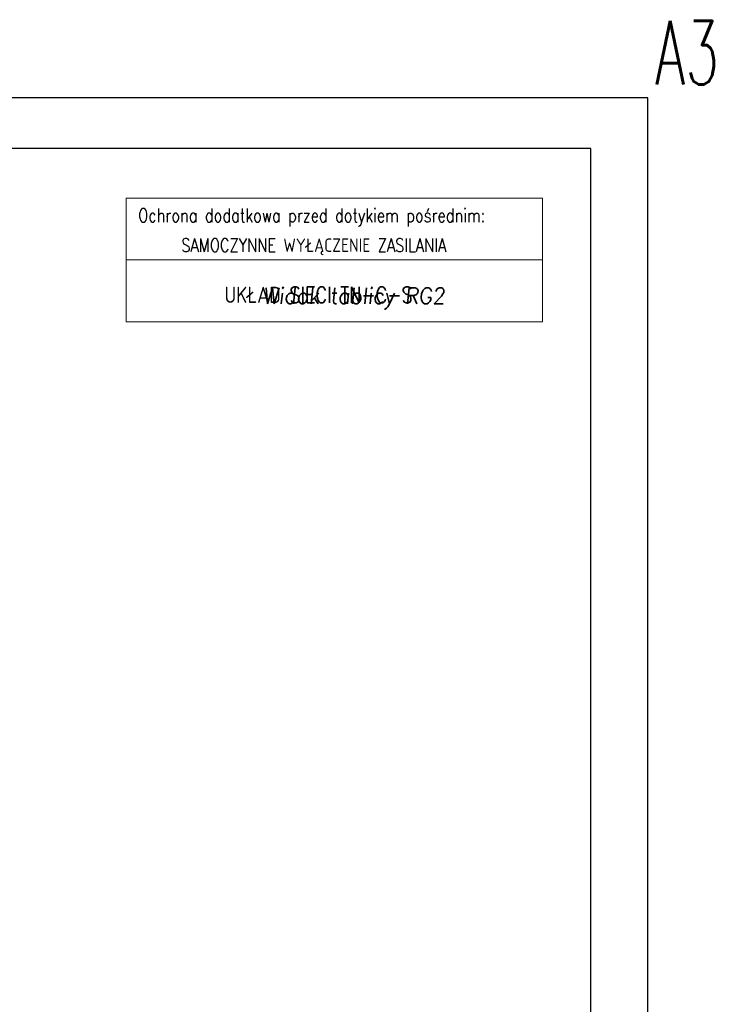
# Model space of a CAD drawing. Extents: x -558982 to 5119495, y -5290134 to 97908.
# Tile 219 of 256: x -459340 to -448428, y 25879 to 41341. Entities that reach past the tile are written whole.
import ezdxf

# ---------------------------------------------------------------- set-up
doc = ezdxf.new("R2010")
doc.units = 0
doc.header["$MEASUREMENT"] = 0
doc.layers.add('$ IE TABELA', color=7, linetype='Continuous')
doc.layers.add('$ IE_OPISY', color=7, linetype='Continuous', lineweight=25)
doc.layers.add('$ IE_SCHEMAT', color=7, linetype='Continuous', lineweight=0)
doc.styles.add('R', font='romans.shx', dxfattribs={"width": 0.85})
doc.styles.add('ROMANS', font='romans.shx', dxfattribs={"width": 0.85})

# ---------------------------------------------------------------- blocks, each defined once
blk = doc.blocks.new('a3eee')
at = {"layer": '$ IE TABELA'}
for p, q in [((23930.8, 4176.8), (19730.8, 4176.8)), ((23930.8, 1206.8), (23930.8, 4176.8)), ((23840.8, 4096.8), (19890.8, 4096.8)), ((23840.8, 1286.8), (23840.8, 4096.8))]:
    blk.add_line(p, q, dxfattribs=at)
at = {"layer": '$ IE TABELA', "style": 'ROMANS', "width": 0.6168}
blk.add_text('A3', height=100, dxfattribs=at).set_placement((23941.8, 4197.5))

msp = doc.modelspace()

# ---------------------------------------------------------------- linework, layer by layer
at = {"layer": '$ IE_OPISY', "color": 7, "lineweight": 0}
for p, q in [((-457670, 38537), (-451128, 38537)), ((-457670, 36599), (-457670, 38537)), ((-451128, 38537), (-451128, 36599)), ((-457670, 37568), (-451128, 37568)), ((-451128, 36599), (-457670, 36599))]:
    msp.add_line(p, q, dxfattribs=at)

# ---------------------------------------------------------------- block references
at = {"layer": '$ IE TABELA', "transparency": 33554687, "xscale": 10, "yscale": 10, "zscale": 10}
msp.add_blockref('a3eee', (-688778, -1652), dxfattribs=at)

# ---------------------------------------------------------------- texts
at = {"layer": '$ IE_OPISY', "color": 7, "lineweight": 0, "style": 'ROMANS', "width": 0.8}
for s, height, p in [('Ochrona dodatkowa przed dotykiem pośrednim:', 210.63, (-457478, 38163)), ('SAMOCZYNNE WYŁĄCZENIE ZASILANIA', 210.63, (-456801, 37695)), ('UKŁAD SIECI TN-C-S', 252.75, (-456121, 36894))]:
    msp.add_text(s, height=height, dxfattribs=at).set_placement(p)
at = {"layer": '$ IE_SCHEMAT', "color": 0, "ltscale": 2, "insert": (-455516, 37131), "char_height": 250, "attachment_point": 1, "style": 'R'}
msp.add_mtext_dynamic_manual_height_columns('\\Q6;\\W0.95;Widok tablicy RG2', width=19698.09, gutter_width=40, heights=[0], dxfattribs=at)

doc.saveas('drawing.dxf')
